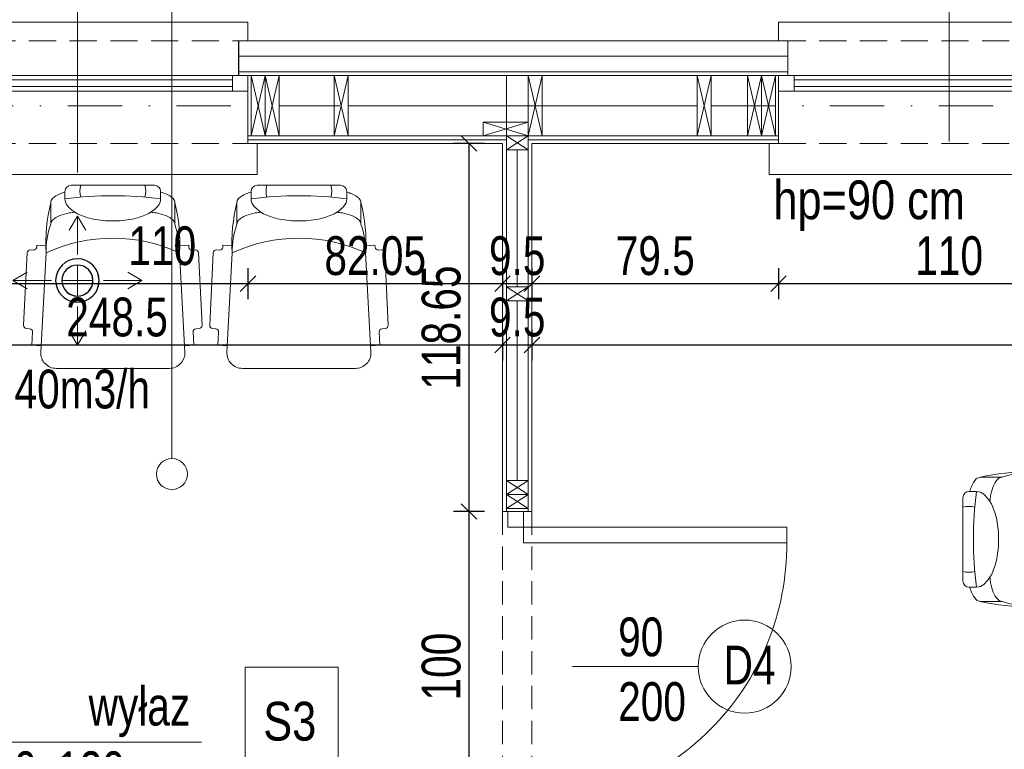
# Model space of a CAD drawing. Header units: inches. Extents: x 53031 to 98566, y -51777 to -15616.
# Tile 19 of 45: x 53930 to 54247, y -16892 to -16657. Entities that reach past the tile are written whole.
import ezdxf
from ezdxf.enums import TextEntityAlignment as Align

# ---------------------------------------------------------------- set-up
doc = ezdxf.new("R2010")
doc.units = ezdxf.units.IN
doc.header["$MEASUREMENT"] = 0
doc.linetypes.add('DASHDOT', pattern=[1, 0.5, -0.25, 0, -0.25])
doc.linetypes.add('HIDDEN', pattern=[0.375, 0.25, -0.125])
doc.layers.get('0').update_dxf_attribs({"lineweight": 0})
doc.layers.get('Defpoints').update_dxf_attribs({"lineweight": 0})
for name, color, linetype, lineweight in [('--proj.wentylacja', 202, 'Continuous', 0), ('13a-opisy przekrój', 63, 'Continuous', 5), ('A8-opisy pomieszczeń', 31, 'Continuous', 0), ('p-- ocieplenie-w.zew', 77, 'Continuous', 0), ('p--drzwi', 125, 'Continuous', 0), ('p--konst-słupy', 3, 'Continuous', 0), ('p--meble wyp.', 104, 'Continuous', 0), ('p--ocieplenie w.wew.', 53, 'Continuous', 0), ('p--okna', 153, 'Continuous', 0), ('p--opis drzwi', 252, 'Continuous', 0), ('p--opis okna', 181, 'Continuous', 0), ('p--opisy dodatkowe', 62, 'Continuous', 0), ('p--osie konstr', 11, 'DASHDOT', 15), ('p--podciąg', 61, 'Continuous', 0), ('p--płyta GK', 2, 'Continuous', 0), ('p--wymiary-1-50', 5, 'Continuous', 0), ('p--ściana szkielet', 64, 'Continuous', 0)]:
    doc.layers.add(name, color=color, linetype=linetype, lineweight=lineweight)
doc.styles.add('1-100', font='arial.ttf', dxfattribs={"width": 0.75, "height": 18})
doc.styles.add('1-50', font='arial.ttf', dxfattribs={"width": 0.75, "height": 12.5})
doc.styles.get("Standard").update_dxf_attribs({"font": 'arial.ttf', "width": 0.75})
doc.styles.add('STYL-1', font='arial.ttf', dxfattribs={"width": 0.75})
doc.linetypes.add('BATTING', pattern='A,0.0001,-0.1,[134,ltypeshp.shx,S=0.1,R=0,X=-0.1,Y=0],-0.2,[134,ltypeshp.shx,S=0.1,R=180,X=0.1,Y=0],-0.1', length=0.4001)
doc.dimstyles.new('1-50', dxfattribs={"dimtxt": 12.5, "dimasz": 5, "dimexe": 5, "dimexo": 5, "dimgap": 0.09, "dimtad": 0, "dimdsep": 46, "dimtxsty": '1-50', "dimblk": 'OBLIQUE', "dimcen": 0.09, "dimadec": 0, "dimazin": 0, "dimtfac": 1, "dimtdec": 4, "dimtix": 1, "dimtmove": 2, "dimatfit": 3, "dimldrblk": 'OBLIQUE', "dimfxl": 5, "dimfxlon": 1, "dimtvp": 0.7, "dimtolj": 1, "dimtzin": 0, "dimarcsym": 0})

# ---------------------------------------------------------------- blocks, each defined once
blk = doc.blocks.new('drzwi-90-100')
for p, q in [((10.1, 87.38), (5.05, 87.38)), ((5.05, 87.38), (5.05, 2.53)), ((10.1, 2.53), (10.1, 87.38)), ((5.05, 2.53), (0, 2.53)), ((0, 2.53), (0, -2.53)), ((5.05, -2.53), (5.05, 2.53)), ((5.05, 2.53), (10.1, 2.53)), ((100, 2.53), (94.95, 2.53)), ((94.95, 2.53), (94.95, -2.53)), ((100, -2.53), (100, 2.53)), ((0, -2.53), (5.05, -2.53)), ((94.95, -2.53), (100, -2.53))]:
    blk.add_line(p, q)
blk.add_arc((10.8, 3.23), 84.15, 359.5233, 90.4767)
blk = doc.blocks.new('sof11_r')
for p, q in [((45.17, 39.11), (21.82, 37.98)), ((46.23, 38.16), (46.28, 37.16)), ((20.87, 36.93), (20.93, 35.93)), ((51.6, 36.44), (47.33, 36.22)), ((51.6, 36.44), (51.76, 33.45)), ((19.98, 34.88), (19.38, 34.85)), ((19.38, 34.85), (19.53, 31.85)), ((53.8, 33.56), (21.8, 31.85)), ((12.61, 30.34), (5.61, 30.34)), ((2, 25.76), (4.37, 25.76)), ((59.07, -7.89), (59.07, 28.56)), ((0, 23.76), (0, -3.09)), ((2, -5.09), (4.37, -5.09)), ((12.61, -9.66), (5.61, -9.66)), ((19.38, -14.18), (19.53, -11.18)), ((53.8, -12.88), (21.8, -11.18)), ((19.98, -14.21), (19.38, -14.18)), ((20.87, -16.26), (20.93, -15.26)), ((51.6, -15.77), (47.33, -15.54)), ((51.6, -15.77), (51.76, -12.78)), ((45.17, -18.43), (21.82, -17.31)), ((46.23, -17.49), (46.28, -16.49))]:
    blk.add_line(p, q)
for points in [[(2.23, 25.76, -0.030204), (2.78, 27.41, -0.097163), (4.32, 29.79, -0.203453), (5.61, 30.34, -0.203453)], [(8.71, 22.55, -0.01879), (8.95, 24.41, -0.054131), (9.78, 27.41, -0.097163), (11.32, 29.79, -0.203453), (12.61, 30.34, -0.203453)], [(4.37, -5.09, 0.184283), (6.75, -4.18, 0.102242), (9.43, -0.57, 0.061197), (10.93, 4.08, 0.047488), (11.52, 10.34, 0.047488), (10.93, 16.59, 0.061197), (9.43, 21.24, 0.102242), (6.75, 24.85, 0.184283), (4.37, 25.76, 0.184283)], [(8.71, -1.88, 0.01879), (8.95, -3.74, 0.054131), (9.78, -6.74, 0.097163), (11.32, -9.12, 0.203453), (12.61, -9.66, 0.203453)], [(2.23, -5.09, 0.030204), (2.78, -6.74, 0.097163), (4.32, -9.12, 0.203453), (5.61, -9.66, 0.203453)]]:
    blk.add_lwpolyline(points, format="xyb")
for centre, radius, start, end in [((45.23, 38.11), 1, 3.0448, 93.0448), ((19.93, 35.88), 1, 273.0448, 3.0448), ((21.87, 36.99), 1, 93.0448, 183.0448), ((47.28, 37.21), 1, 183.0448, 273.0448), ((18.77, -22.91), 54.85, 86.8308, 103.8805), ((21.41, 5.61), 26.24, 89.1562, 109.5996), ((68.33, 10.34), 51.27, 155.1826, 204.8174), ((54.07, 28.56), 5, 0, 93.0448), ((2, 23.76), 2, 90, 180), ((122.88, 10.34), 119.5, 172.5855, 187.4145), ((1.91, 14.05), 6.89, 73.9141, 106.0859), ((1.91, 6.62), 6.89, 253.9141, 286.0859), ((2, -3.09), 2, 180, 270), ((54.07, -7.89), 5, 266.9552, 0), ((18.77, 43.58), 54.85, 256.1195, 273.1692), ((21.41, 15.06), 26.24, 250.4004, 270.8438), ((19.93, -15.21), 1, 356.9552, 86.9552), ((47.28, -16.54), 1, 86.9552, 176.9552), ((21.87, -16.31), 1, 176.9552, 266.9552), ((45.23, -17.44), 1, 266.9552, 356.9552)]:
    blk.add_arc(centre, radius, start, end)
blk = doc.blocks.new('okno-110-33.15')
at = {"linetype": 'Continuous', "ltscale": 35}
for p, q in [((0, 39.15), (110, 39.15)), ((-3, -10), (113, -10))]:
    blk.add_line(p, q, dxfattribs=at)
for p, q in [((0, 39.15), (0, 33.15)), ((110, 33.15), (110, 39.15)), ((3, 33.15), (3, 21.95)), ((107, 21.95), (107, 33.15)), ((5, 21.95), (0, 21.95)), ((0, 21.95), (0, 16.95)), ((0, 21.95), (0, 0)), ((105, 21.95), (5, 21.95)), ((5, 16.95), (5, 21.95)), ((5, 20.61), (105, 20.61)), ((110, 21.95), (105, 21.95)), ((105, 21.95), (105, 16.95)), ((110, 0), (110, 21.95)), ((110, 16.95), (110, 21.95)), ((0, 16.95), (5, 16.95)), ((5, 18.45), (105, 18.45)), ((5, 16.95), (105, 16.95)), ((105, 16.95), (110, 16.95)), ((-3, 0), (-3, -10)), ((0, 0), (-3, 0)), ((110, 0), (113, 0)), ((113, 0), (113, -10))]:
    blk.add_line(p, q)
at = {"linetype": 'HIDDEN', "ltscale": 35}
for p, q in [((0, 33.15), (110, 33.15)), ((0, 0), (110, 0))]:
    blk.add_line(p, q, dxfattribs=at)
blk = doc.blocks.new('_OBLIQUE')
at = {"color": 0, "linetype": 'ByBlock', "lineweight": -2}
for p, q in [((-0.5, -0.5), (0.5, 0.5)), ((0, 0), (0, 0))]:
    blk.add_line(p, q, dxfattribs=at)
blk = doc.blocks.new('*D708')
at = {"layer": 'Defpoints', "color": 0}
for p in [(54003.37, -16695.57), (53893.38, -16696.82), (54003.37, -16741.97)]:
    blk.add_point(p, dxfattribs=at)
at = {"layer": 'p--wymiary-1-50', "color": 0, "lineweight": -2}
for p, q in [((53893.38, -16736.97), (53893.38, -16746.97)), ((54003.37, -16736.97), (54003.37, -16746.97)), ((53893.38, -16741.97), (54003.37, -16741.97))]:
    blk.add_line(p, q, dxfattribs=at)
at = {"layer": 'p--wymiary-1-50', "color": 0, "lineweight": -2, "xscale": 5, "yscale": 5, "zscale": 5, "rotation": 180}
blk.add_blockref('_OBLIQUE', (53893.38, -16741.97), dxfattribs=at)
at = {"layer": 'p--wymiary-1-50', "color": 0, "lineweight": -2, "xscale": 5, "yscale": 5, "zscale": 5}
blk.add_blockref('_OBLIQUE', (54003.37, -16741.97), dxfattribs=at)
at = {"layer": 'p--wymiary-1-50', "color": 0, "linetype": 'Continuous', "ltscale": 8, "insert": (53975.75, -16729.85), "char_height": 12.5, "attachment_point": 5, "style": '1-50'}
blk.add_mtext('\\A1;110', dxfattribs=at)
blk = doc.blocks.new('*D709')
at = {"layer": 'Defpoints', "color": 0}
for p in [(54003.37, -16696.82), (54085.43, -16696.82), (54085.43, -16741.97)]:
    blk.add_point(p, dxfattribs=at)
at = {"layer": 'p--wymiary-1-50', "color": 0, "lineweight": -2}
for p, q in [((54003.37, -16736.97), (54003.37, -16746.97)), ((54085.43, -16736.97), (54085.43, -16746.97)), ((54003.37, -16741.97), (54085.43, -16741.97))]:
    blk.add_line(p, q, dxfattribs=at)
at = {"layer": 'p--wymiary-1-50', "color": 0, "lineweight": -2, "xscale": 5, "yscale": 5, "zscale": 5, "rotation": 180}
blk.add_blockref('_OBLIQUE', (54003.37, -16741.97), dxfattribs=at)
at = {"layer": 'p--wymiary-1-50', "color": 0, "lineweight": -2, "xscale": 5, "yscale": 5, "zscale": 5}
blk.add_blockref('_OBLIQUE', (54085.43, -16741.97), dxfattribs=at)
at = {"layer": 'p--wymiary-1-50', "color": 0, "linetype": 'Continuous', "ltscale": 8, "insert": (54044.4, -16733.04), "char_height": 12.5, "attachment_point": 5, "style": '1-50'}
blk.add_mtext('\\A1;82.05', dxfattribs=at)
blk = doc.blocks.new('*D710')
at = {"layer": 'Defpoints', "color": 0}
for p in [(54085.43, -16696.82), (54094.93, -16696.82), (54094.93, -16741.97)]:
    blk.add_point(p, dxfattribs=at)
at = {"layer": 'p--wymiary-1-50', "color": 0, "lineweight": -2}
for p, q in [((54085.43, -16736.97), (54085.43, -16746.97)), ((54094.93, -16736.97), (54094.93, -16746.97)), ((54085.43, -16741.97), (54094.93, -16741.97))]:
    blk.add_line(p, q, dxfattribs=at)
at = {"layer": 'p--wymiary-1-50', "color": 0, "lineweight": -2, "xscale": 5, "yscale": 5, "zscale": 5}
blk.add_blockref('_OBLIQUE', (54085.43, -16741.97), dxfattribs=at)
at = {"layer": 'p--wymiary-1-50', "color": 0, "lineweight": -2, "xscale": 5, "yscale": 5, "zscale": 5, "rotation": 180}
blk.add_blockref('_OBLIQUE', (54094.93, -16741.97), dxfattribs=at)
at = {"layer": 'p--wymiary-1-50', "color": 0, "insert": (54090.18, -16733.04), "char_height": 12.5, "attachment_point": 5, "style": '1-50'}
blk.add_mtext('\\A1;9.5', dxfattribs=at)
blk = doc.blocks.new('*D711')
at = {"layer": 'Defpoints', "color": 0}
for p in [(54094.93, -16696.82), (54174.43, -16696.82), (54174.43, -16741.97)]:
    blk.add_point(p, dxfattribs=at)
at = {"layer": 'p--wymiary-1-50', "color": 0, "lineweight": -2}
for p, q in [((54094.93, -16736.97), (54094.93, -16746.97)), ((54174.43, -16736.97), (54174.43, -16746.97)), ((54094.93, -16741.97), (54174.43, -16741.97))]:
    blk.add_line(p, q, dxfattribs=at)
at = {"layer": 'p--wymiary-1-50', "color": 0, "lineweight": -2, "xscale": 5, "yscale": 5, "zscale": 5, "rotation": 180}
blk.add_blockref('_OBLIQUE', (54094.93, -16741.97), dxfattribs=at)
at = {"layer": 'p--wymiary-1-50', "color": 0, "lineweight": -2, "xscale": 5, "yscale": 5, "zscale": 5}
blk.add_blockref('_OBLIQUE', (54174.43, -16741.97), dxfattribs=at)
at = {"layer": 'p--wymiary-1-50', "color": 0, "insert": (54134.68, -16733.04), "char_height": 12.5, "attachment_point": 5, "style": '1-50'}
blk.add_mtext('\\A1;79.5', dxfattribs=at)
blk = doc.blocks.new('*D712')
at = {"layer": 'Defpoints', "color": 0}
for p in [(54174.43, -16696.82), (54284.43, -16696.82), (54284.43, -16741.97)]:
    blk.add_point(p, dxfattribs=at)
at = {"layer": 'p--wymiary-1-50', "color": 0, "lineweight": -2}
for p, q in [((54174.43, -16736.97), (54174.43, -16746.97)), ((54284.43, -16736.97), (54284.43, -16746.97)), ((54174.43, -16741.97), (54284.43, -16741.97))]:
    blk.add_line(p, q, dxfattribs=at)
at = {"layer": 'p--wymiary-1-50', "color": 0, "lineweight": -2, "xscale": 5, "yscale": 5, "zscale": 5, "rotation": 180}
blk.add_blockref('_OBLIQUE', (54174.43, -16741.97), dxfattribs=at)
at = {"layer": 'p--wymiary-1-50', "color": 0, "lineweight": -2, "xscale": 5, "yscale": 5, "zscale": 5}
blk.add_blockref('_OBLIQUE', (54284.43, -16741.97), dxfattribs=at)
at = {"layer": 'p--wymiary-1-50', "color": 0, "insert": (54229.43, -16733.04), "char_height": 12.5, "attachment_point": 5, "style": '1-50'}
blk.add_mtext('\\A1;110', dxfattribs=at)
blk = doc.blocks.new('*D717')
at = {"layer": 'Defpoints', "color": 0}
for p in [(54094.93, -16746.97), (54531.43, -16746.97), (54531.43, -16761.77)]:
    blk.add_point(p, dxfattribs=at)
at = {"layer": 'p--wymiary-1-50', "color": 0, "lineweight": -2}
for p, q in [((54094.93, -16756.77), (54094.93, -16766.77)), ((54531.43, -16756.77), (54531.43, -16766.77)), ((54094.93, -16761.77), (54531.43, -16761.77))]:
    blk.add_line(p, q, dxfattribs=at)
at = {"layer": 'p--wymiary-1-50', "color": 0, "lineweight": -2, "xscale": 5, "yscale": 5, "zscale": 5, "rotation": 180}
blk.add_blockref('_OBLIQUE', (54094.93, -16761.77), dxfattribs=at)
at = {"layer": 'p--wymiary-1-50', "color": 0, "lineweight": -2, "xscale": 5, "yscale": 5, "zscale": 5}
blk.add_blockref('_OBLIQUE', (54531.43, -16761.77), dxfattribs=at)
at = {"layer": 'p--wymiary-1-50', "color": 0, "insert": (54313.19, -16752.83), "char_height": 12.5, "attachment_point": 5, "style": '1-50'}
blk.add_mtext('\\A1;436.5', dxfattribs=at)
blk = doc.blocks.new('*D719')
at = {"layer": 'Defpoints', "color": 0}
for p in [(53836.93, -16746.97), (54085.43, -16746.97), (54085.43, -16761.77)]:
    blk.add_point(p, dxfattribs=at)
at = {"layer": 'p--wymiary-1-50', "color": 0, "lineweight": -2}
for p, q in [((53836.93, -16756.77), (53836.93, -16766.77)), ((54085.43, -16756.77), (54085.43, -16766.77)), ((53836.93, -16761.77), (54085.43, -16761.77))]:
    blk.add_line(p, q, dxfattribs=at)
at = {"layer": 'p--wymiary-1-50', "color": 0, "lineweight": -2, "xscale": 5, "yscale": 5, "zscale": 5, "rotation": 180}
blk.add_blockref('_OBLIQUE', (53836.93, -16761.77), dxfattribs=at)
at = {"layer": 'p--wymiary-1-50', "color": 0, "lineweight": -2, "xscale": 5, "yscale": 5, "zscale": 5}
blk.add_blockref('_OBLIQUE', (54085.43, -16761.77), dxfattribs=at)
at = {"layer": 'p--wymiary-1-50', "color": 0, "insert": (53961.18, -16752.83), "char_height": 12.5, "attachment_point": 5, "style": '1-50'}
blk.add_mtext('\\A1;248.5', dxfattribs=at)
blk = doc.blocks.new('*D720')
at = {"layer": 'Defpoints', "color": 0}
for p in [(54085.43, -16756.77), (54094.93, -16756.77), (54094.93, -16761.77)]:
    blk.add_point(p, dxfattribs=at)
at = {"layer": 'p--wymiary-1-50', "color": 0, "lineweight": -2}
for p, q in [((54085.43, -16761.77), (54085.43, -16766.77)), ((54085.43, -16761.77), (54094.93, -16761.77)), ((54094.93, -16761.77), (54094.93, -16766.77))]:
    blk.add_line(p, q, dxfattribs=at)
at = {"layer": 'p--wymiary-1-50', "color": 0, "lineweight": -2, "xscale": 5, "yscale": 5, "zscale": 5}
blk.add_blockref('_OBLIQUE', (54085.43, -16761.77), dxfattribs=at)
at = {"layer": 'p--wymiary-1-50', "color": 0, "lineweight": -2, "xscale": 5, "yscale": 5, "zscale": 5, "rotation": 180}
blk.add_blockref('_OBLIQUE', (54094.93, -16761.77), dxfattribs=at)
at = {"layer": 'p--wymiary-1-50', "color": 0, "insert": (54090.18, -16752.83), "char_height": 12.5, "attachment_point": 5, "style": '1-50'}
blk.add_mtext('\\A1;9.5', dxfattribs=at)
blk = doc.blocks.new('*D979')
at = {"layer": 'Defpoints', "color": 0}
for p in [(54074.65, -16815.47), (54085.43, -16815.47), (54085.43, -16915.47)]:
    blk.add_point(p, dxfattribs=at)
at = {"layer": 'p--wymiary-1-50', "color": 0, "lineweight": -2}
for p, q in [((54079.65, -16815.47), (54069.65, -16815.47)), ((54074.65, -16915.47), (54074.65, -16815.47)), ((54079.65, -16915.47), (54069.65, -16915.47))]:
    blk.add_line(p, q, dxfattribs=at)
at = {"layer": 'p--wymiary-1-50', "color": 0, "lineweight": -2, "xscale": 5, "yscale": 5, "zscale": 5}
for p, rotation in [((54074.65, -16815.47), 90), ((54074.65, -16915.47), 270)]:
    blk.add_blockref('_OBLIQUE', p, dxfattribs=dict(at, rotation=rotation))
at = {"layer": 'p--wymiary-1-50', "color": 0, "insert": (54065.72, -16865.47), "char_height": 12.5, "attachment_point": 5, "rotation": 90, "style": '1-50'}
blk.add_mtext('\\A1;100', dxfattribs=at)
blk = doc.blocks.new('*D980')
at = {"layer": 'Defpoints', "color": 0}
for p in [(54074.65, -16696.82), (54085.43, -16696.82), (54085.43, -16815.47)]:
    blk.add_point(p, dxfattribs=at)
at = {"layer": 'p--wymiary-1-50', "color": 0, "lineweight": -2}
for p, q in [((54079.65, -16696.82), (54069.65, -16696.82)), ((54074.65, -16815.47), (54074.65, -16696.82)), ((54079.65, -16815.47), (54069.65, -16815.47))]:
    blk.add_line(p, q, dxfattribs=at)
at = {"layer": 'p--wymiary-1-50', "color": 0, "lineweight": -2, "xscale": 5, "yscale": 5, "zscale": 5}
for p, rotation in [((54074.65, -16696.82), 90), ((54074.65, -16815.47), 270)]:
    blk.add_blockref('_OBLIQUE', p, dxfattribs=dict(at, rotation=rotation))
at = {"layer": 'p--wymiary-1-50', "color": 0, "insert": (54065.72, -16756.15), "char_height": 12.5, "attachment_point": 5, "rotation": 90, "style": '1-50'}
blk.add_mtext('\\A1;118.65', dxfattribs=at)
blk = doc.blocks.new('ukł.słupów-1K')
for p, q in [((415.6, 538.6), (411.1, 558.1)), ((411.1, 538.6), (415.6, 558.1)), ((420.1, 538.6), (415.6, 558.1)), ((415.6, 538.6), (420.1, 558.1)), ((442.4, 538.6), (437.9, 558.1)), ((437.9, 538.6), (442.4, 558.1)), ((504.9, 538.6), (500.4, 558.1)), ((500.4, 538.6), (504.9, 558.1)), ((559.45, 538.6), (554.95, 558.1)), ((554.95, 538.6), (559.45, 558.1)), ((575.65, 538.6), (571.15, 558.1)), ((571.15, 538.6), (575.65, 558.1)), ((580.15, 538.6), (575.65, 558.1)), ((575.65, 538.6), (580.15, 558.1)), ((485.9, 538.6), (500.4, 543.1)), ((485.9, 543.1), (500.4, 538.6)), ((493.4, 534.1), (500.4, 538.6)), ((493.4, 538.6), (500.4, 534.1)), ((493.4, 485.5), (500.4, 490)), ((493.4, 490), (500.4, 485.5)), ((493.4, 423), (500.4, 427.5)), ((493.4, 427.5), (500.4, 423)), ((493.4, 418.5), (500.4, 423)), ((493.4, 423), (500.4, 418.5))]:
    blk.add_line(p, q)
at = {"ltscale": 35}
blk.add_line((500.4, 418.5), (493.4, 418.5), dxfattribs=at)
for points in [[(411.1, 538.6), (411.1, 558.1)], [(580.15, 538.6), (580.15, 558.1)]]:
    blk.add_lwpolyline(points, dxfattribs=at)
for points in [[(411.1, 538.6), (411.1, 558.1), (415.6, 558.1), (415.6, 538.6)], [(415.6, 538.6), (415.6, 558.1), (420.1, 558.1), (420.1, 538.6)], [(437.9, 538.6), (437.9, 558.1), (442.4, 558.1), (442.4, 538.6)], [(500.4, 538.6), (500.4, 558.1), (504.9, 558.1), (504.9, 538.6)], [(554.95, 538.6), (554.95, 558.1), (559.45, 558.1), (559.45, 538.6)], [(571.15, 538.6), (571.15, 558.1), (575.65, 558.1), (575.65, 538.6)], [(575.65, 538.6), (575.65, 558.1), (580.15, 558.1), (580.15, 538.6)], [(485.9, 543.1), (500.4, 543.1), (500.4, 538.6), (485.9, 538.6)], [(493.4, 538.6), (500.4, 538.6), (500.4, 534.1), (493.4, 534.1)], [(493.4, 490), (500.4, 490), (500.4, 485.5), (493.4, 485.5)], [(493.4, 427.5), (500.4, 427.5), (500.4, 423), (493.4, 423)], [(493.4, 423), (500.4, 423), (500.4, 418.5), (493.4, 418.5)]]:
    blk.add_lwpolyline(points, close=True)
blk = doc.blocks.new('went-wer2-parter')
for p, q in [((333.15, 490.83), (330.47, 486.24)), ((333.15, 478.41), (333.15, 490.83)), ((333.15, 490.83), (335.84, 486.24)), ((324.77, 470.03), (312.35, 470.03)), ((312.37, 470.03), (316.96, 472.72)), ((312.37, 470.03), (316.96, 467.34)), ((341.53, 470.03), (353.95, 470.03)), ((353.95, 470.03), (349.37, 472.72)), ((353.95, 470.03), (349.37, 467.34)), ((333.15, 461.65), (333.15, 449.23)), ((333.15, 449.23), (330.47, 453.81)), ((333.15, 449.23), (335.84, 453.81))]:
    blk.add_line(p, q)
at = {"lineweight": 5}
for p, q in [((333.15, 465.03), (333.15, 475.03)), ((333.15, 475.03), (333.15, 465.03)), ((338.15, 470.03), (328.15, 470.03))]:
    blk.add_line(p, q, dxfattribs=at)
at = {"lineweight": 30}
for radius, start, end in [(7, 90, 270), (7, 0, 180), (7, 270, 90), (5, 90, 270), (5, 0, 180), (5, 0, 180), (5, 0, 180), (5, 0, 180), (5, 270, 90), (7, 180, 0), (5, 180, 0), (5, 180, 0), (5, 180, 0), (5, 180, 0)]:
    blk.add_arc((333.15, 470.03), radius, start, end, dxfattribs=at)
at = {"lineweight": 5, "ltscale": 10}
for start, end in [(270, 90), (225, 45)]:
    blk.add_arc((333.15, 470.03), 7, start, end, dxfattribs=at)
at = {"linetype": 'Continuous', "lineweight": 30, "ltscale": 10}
for start, end in [(90, 270), (225, 45), (270, 90), (270, 90)]:
    blk.add_arc((333.15, 470.03), 5, start, end, dxfattribs=at)
at = {"insert": (356.57, 428.63), "char_height": 12.5, "width": 177.1707, "attachment_point": 9, "style": 'STYL-1'}
blk.add_mtext('40m3/h', dxfattribs=at)

msp = doc.modelspace()

# ---------------------------------------------------------------- linework, layer by layer
at = {"layer": '13a-opisy przekrój', "lineweight": 9}
msp.add_lwpolyline([(54032.487, -16895.656), (54002.487, -16895.656), (54002.487, -16865.656), (54032.487, -16865.656)], close=True, dxfattribs=at)
at = {"layer": 'A8-opisy pomieszczeń'}
msp.add_line((53978.857, -16568.114), (53978.857, -16798.381), dxfattribs=at)
msp.add_circle((53978.857, -16803.381), 5, dxfattribs=at)
at = {"layer": 'p-- ocieplenie-w.zew', "linetype": 'BATTING', "ltscale": 10}
msp.add_line((54177.435, -16668.675), (54000.375, -16668.675), dxfattribs=at)
at = {"layer": 'p--ocieplenie w.wew.', "linetype": 'BATTING', "ltscale": 19.5}
for p, q in [((54031.185, -16684.625), (54013.385, -16684.625)), ((54093.685, -16684.625), (54035.685, -16684.625)), ((54100.078, -16684.625), (54148.235, -16684.625)), ((54152.735, -16684.625), (54164.435, -16684.625))]:
    msp.add_line(p, q, dxfattribs=at)
at = {"layer": 'p--ocieplenie w.wew.', "linetype": 'BATTING', "ltscale": 8}
for p, q in [((54090.185, -16698.875), (54090.185, -16742.975)), ((54090.185, -16805.475), (54090.185, -16747.475))]:
    msp.add_line(p, q, dxfattribs=at)
at = {"layer": 'p--opis drzwi', "lineweight": 0}
msp.add_line((54107.999, -16865.475), (54148.507, -16865.475), dxfattribs=at)
msp.add_circle((54163.507, -16865.475), 15, dxfattribs=at)
at = {"layer": 'p--opis okna'}
for p, q in [((53948.385, -16624.463), (53948.385, -16706.175)), ((53948.385, -16625.713), (53948.385, -16696.175)), ((54229.435, -16625.713), (54229.435, -16696.175))]:
    msp.add_line(p, q, dxfattribs=at)
at = {"layer": 'p--opisy dodatkowe'}
msp.add_line((53988.388, -16889.876), (53896.987, -16889.876), dxfattribs=at)
at = {"layer": 'p--osie konstr', "linetype": 'DASHDOT', "ltscale": 35}
msp.add_line((54594.585, -16684.625), (53538.085, -16684.625), dxfattribs=at)
at = {"layer": 'p--podciąg', "linetype": 'HIDDEN', "ltscale": 30}
for p, q in [((54085.435, -16815.475), (54085.435, -16915.475)), ((54094.935, -16815.475), (54094.935, -16915.475))]:
    msp.add_line(p, q, dxfattribs=at)
at = {"layer": 'p--płyta GK', "ltscale": 35}
for p, q in [((54086.685, -16695.575), (54003.375, -16695.575)), ((54174.435, -16695.575), (54093.685, -16695.575)), ((54085.435, -16696.825), (54003.375, -16696.825)), ((54085.435, -16815.475), (54085.435, -16696.825)), ((54094.935, -16815.475), (54094.935, -16696.825)), ((54174.435, -16696.825), (54094.935, -16696.825))]:
    msp.add_line(p, q, dxfattribs=at)
at = {"layer": 'p--ściana szkielet', "ltscale": 35}
for p, q in [((54177.435, -16663.675), (54000.375, -16663.675)), ((54177.435, -16673.675), (54000.375, -16673.675)), ((54177.435, -16674.875), (54000.375, -16674.875)), ((54086.685, -16815.475), (54086.685, -16674.875)), ((54093.685, -16815.475), (54093.685, -16674.875)), ((54174.435, -16694.375), (54003.375, -16694.375)), ((54094.935, -16815.475), (54085.435, -16815.475))]:
    msp.add_line(p, q, dxfattribs=at)
at = {"layer": 'p--ściana szkielet'}
for points in [[(54000.375, -16663.675), (54000.375, -16674.875), (54003.375, -16674.875), (54003.375, -16696.825)], [(54177.435, -16663.675), (54177.435, -16674.875), (54174.435, -16674.875), (54174.435, -16696.825)]]:
    msp.add_lwpolyline(points, dxfattribs=at)
at = {"layer": 'p--ściana szkielet', "ltscale": 35}
for points in [[(54003.375, -16696.825), (54003.375, -16674.875), (54000.375, -16674.875), (54000.375, -16663.675)], [(54174.435, -16696.825), (54174.435, -16674.875), (54177.435, -16674.875), (54177.435, -16663.675)]]:
    msp.add_lwpolyline(points, dxfattribs=at)

# ---------------------------------------------------------------- block references
at = {"layer": '--proj.wentylacja', "linetype": 'Continuous', "ltscale": 8}
msp.add_blockref('went-wer2-parter', (53615.235, -17211.025), dxfattribs=at)
at = {"layer": 'p--drzwi', "rotation": 270.0000000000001}
msp.add_blockref('drzwi-90-100', (54089.685, -16815.475), dxfattribs=at)
at = {"layer": 'p--konst-słupy'}
msp.add_blockref('ukł.słupów-1K', (53593.285, -17232.975), dxfattribs=at)
at = {"layer": 'p--meble wyp.', "linetype": 'Continuous', "lineweight": 5, "rotation": 270.0000000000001}
for p in [(53949.471, -16710.245), (54009.471, -16710.245)]:
    msp.add_blockref('sof11_r', p, dxfattribs=at)
at = {"layer": 'p--meble wyp.', "linetype": 'Continuous', "lineweight": 5, "xscale": -1, "rotation": 180}
msp.add_blockref('sof11_r', (54233.859, -16814.098), dxfattribs=at)
at = {"layer": 'p--okna', "linetype": 'Continuous'}
for p in [(53893.385, -16696.825), (54174.435, -16696.825)]:
    msp.add_blockref('okno-110-33.15', p, dxfattribs=at)

# ---------------------------------------------------------------- texts
at = {"layer": '13a-opisy przekrój', "lineweight": 9, "width": 0.8}
msp.add_text('S3', height=12.5, dxfattribs=at).set_placement((54016.855, -16876.823), align=Align.TOP_CENTER)
at = {"layer": 'p--opis drzwi', "lineweight": 0, "char_height": 12.5, "style": 'STYL-1'}
for s, insert, width, attachment_point in [('90\\P200', (54122.727, -16849.638), 11.15966, 1), ('D4', (54173.443, -16871.213), 65.787, 9)]:
    msp.add_mtext(s, dxfattribs=dict(at, insert=insert, width=width, attachment_point=attachment_point))
at = {"layer": 'p--opis okna', "insert": (54234.507, -16724.976), "char_height": 12.5, "width": 128.63421, "attachment_point": 9, "style": '1-100'}
msp.add_mtext('{\\W0.8;hp=90 cm}', dxfattribs=at)
at = {"layer": 'p--opisy dodatkowe', "insert": (53984.759, -16871.972), "char_height": 12.5, "width": 88.05585, "attachment_point": 3, "style": '1-50'}
msp.add_mtext('wyłaz\\P60x120 cm', dxfattribs=at)

# ---------------------------------------------------------------- dimensions: what is measured, and where the dimension line sits
at = {"layer": 'p--wymiary-1-50'}
dim = msp.add_linear_dim(base=(54003.375, -16741.969), p1=(53893.385, -16696.825), p2=(54003.375, -16695.575), text='110', dimstyle='1-50', override={"dimtxt": 12.5, "dimtxsty": '1-50'}, dxfattribs=at)
dim.commit()
dim.dimension.update_dxf_attribs({"geometry": '*D708', "text_midpoint": (53975.75, -16729.852), "dimtype": 160})
for base, p1, p2, picture, middle in [((54074.652, -16696.825), (54085.435, -16815.475), (54085.435, -16696.825), '*D980', (54065.718, -16756.15)), ((54074.652, -16815.475), (54085.435, -16915.475), (54085.435, -16815.475), '*D979', (54065.718, -16865.475))]:
    dim = msp.add_linear_dim(base=base, p1=p1, p2=p2, angle=90, dimstyle='1-50', dxfattribs=at)
    dim.commit()
    dim.dimension.update_dxf_attribs({"geometry": picture, "text_midpoint": middle})
dim = msp.add_linear_dim(base=(54085.435, -16741.969), p1=(54003.375, -16696.825), p2=(54085.435, -16696.825), text='82.05', dimstyle='1-50', override={"dimtxt": 12.5, "dimtxsty": '1-50'}, dxfattribs=at)
dim.commit()
dim.dimension.update_dxf_attribs({"geometry": '*D709', "text_midpoint": (54044.405, -16733.035)})
for base, p1, p2, picture, middle in [((54094.935, -16741.969), (54085.435, -16696.825), (54094.935, -16696.825), '*D710', (54090.185, -16733.035)), ((54174.435, -16741.969), (54094.935, -16696.825), (54174.435, -16696.825), '*D711', (54134.685, -16733.035)), ((54284.435, -16741.969), (54174.435, -16696.825), (54284.435, -16696.825), '*D712', (54229.435, -16733.035)), ((54085.435, -16761.769), (53836.935, -16746.969), (54085.435, -16746.969), '*D719', (53961.185, -16752.835)), ((54094.935, -16761.769), (54085.435, -16756.769), (54094.935, -16756.769), '*D720', (54090.185, -16752.835))]:
    dim = msp.add_linear_dim(base=base, p1=p1, p2=p2, dimstyle='1-50', dxfattribs=at)
    dim.commit()
    dim.dimension.update_dxf_attribs({"geometry": picture, "text_midpoint": middle})
dim = msp.add_linear_dim(base=(54531.435, -16761.769), p1=(54094.935, -16746.969), p2=(54531.435, -16746.969), dimstyle='1-50', dxfattribs=at)
dim.commit()
dim.dimension.update_dxf_attribs({"geometry": '*D717', "text_midpoint": (54313.19, -16752.835), "dimtype": 160})

doc.saveas('drawing.dxf')
